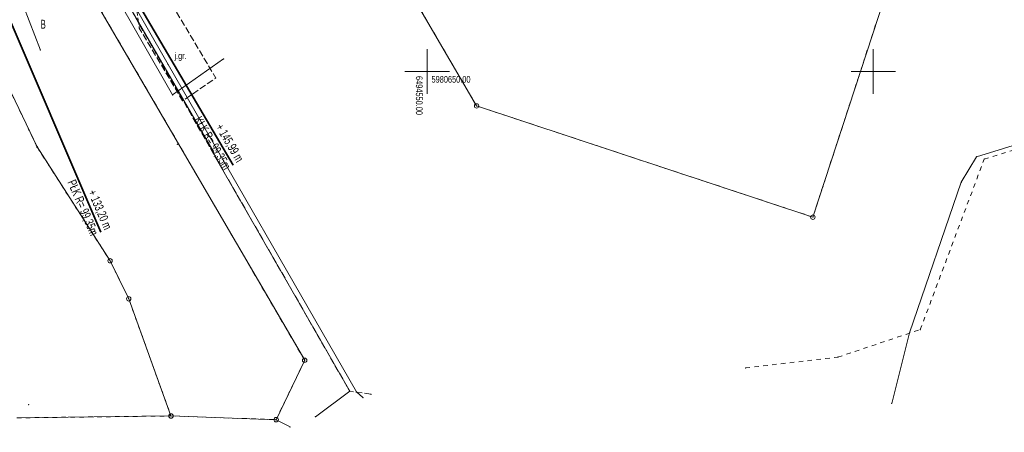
# Model space of a CAD drawing. Extents: x 6456700 to 6518119, y 5963420 to 5980059.
# Tile 52 of 256: x 6511773 to 6511883, y 5964159 to 5964205. Entities that reach past the tile are written whole.
import ezdxf
from ezdxf.enums import TextEntityAlignment as Align

# ---------------------------------------------------------------- set-up
doc = ezdxf.new("R2010")
doc.units = 0
doc.header["$MEASUREMENT"] = 0
doc.linetypes.add('L_0_03', pattern=[1, 0.5, -0.5])
doc.linetypes.add('L_0_52', pattern=[1, 0.75, -0.25])
doc.layers.get('0').update_dxf_attribs({"color": 2, "linetype": 'CONTINUOUS', "lineweight": 5})
for name, color, linetype, lineweight in [('18mm Kreska ciągła', 7, 'CONTINUOUS', 18), ('202_punkt_graniczny', 7, 'CONTINUOUS', 18), ('203_punkt_graniczny', 7, 'CONTINUOUS', 18), ('210_oznaczenie_konturu_uzytku_gruntowego', 96, 'CONTINUOUS', 18), ('218_kontur_uzytku_gruntowego', 96, 'L_0_03', 18), ('219_dzialka_ewidencyjna', 7, 'CONTINUOUS', 18), ('35mm Ciągła', 7, 'CONTINUOUS', 35), ('9mm Kreska ciągła', 252, 'CONTINUOUS', 9), ('jezdnia', 7, 'CONTINUOUS', 18), ('jezdnia_Atr17', 7, 'CONTINUOUS', 18), ('ogrodzenie_trwale', 7, 'CONTINUOUS', 18), ('przewod_elektroenergetyczny_podziemny', 7, 'CONTINUOUS', 18), ('przewod_kanalizacyjny', 7, 'CONTINUOUS', 18), ('przewod_kanalizacyjny___ob__projektowany', 7, 'CONTINUOUS', 18), ('przewod_telekomunikacyjny_podziemny', 7, 'CONTINUOUS', 18), ('przewod_wodociagowy', 7, 'CONTINUOUS', 18), ('siatka_krzyrzy', 7, 'CONTINUOUS', 18)]:
    doc.layers.add(name, color=color, linetype=linetype, lineweight=lineweight)
doc.styles.get("Standard").update_dxf_attribs({"font": 'txt', "width": 0.75})
doc.styles.add('Znaczniki', font='GOTHIC.TTF', dxfattribs={"width": 0.7})

# ---------------------------------------------------------------- blocks, each defined once
blk = doc.blocks.new('mdcp_nowa')
at = {"layer": '203_punkt_graniczny', "linetype": 'Continuous', "lineweight": 18, "true_color": 0x000000}
blk.add_hatch(color=18, dxfattribs=at).paths.add_polyline_path([(6494506.31, 5980641.5, 1), (6494506.31, 5980641.59, 1)])
for p in [(6494585.68, 5980616.79), (6494543.74, 5980613.84), (6494542.82, 5980613.47), (6494537.49, 5980611.32), (6494534.66, 5980610.18)]:
    blk.add_point(p)
at = {"layer": '202_punkt_graniczny', "color": 7, "linetype": 'Continuous', "lineweight": 18}
for centre in [(6494555.55, 5980646.15), (6494593.23, 5980633.69), (6494514.49, 5980628.8), (6494516.58, 5980624.54), (6494536.29, 5980617.65), (6494521.31, 5980611.41), (6494533.09, 5980610.99)]:
    blk.add_circle(centre, 0.25, dxfattribs=at)
at = {"layer": '202_punkt_graniczny'}
for p in [(6494555.55, 5980646.15), (6494593.23, 5980633.69), (6494514.49, 5980628.8), (6494516.58, 5980624.54), (6494536.29, 5980617.65), (6494521.31, 5980611.41), (6494533.09, 5980610.99)]:
    blk.add_point(p, dxfattribs=at)
at = {"layer": '203_punkt_graniczny', "color": 7, "linetype": 'Continuous', "lineweight": 18}
blk.add_circle((6494506.31, 5980641.55), 0.045, dxfattribs=at)
at = {"layer": '203_punkt_graniczny'}
blk.add_point((6494506.31, 5980641.55), dxfattribs=at)
at = {"layer": '218_kontur_uzytku_gruntowego', "lineweight": 18, "flags": 128}
for points in [[(6494555.55, 5980646.15), (6494541.14, 5980670.9)], [(6494604.6, 5980668.54), (6494593.23, 5980633.69)], [(6494536.29, 5980617.65), (6494510.88, 5980661.26)], [(6494502.2, 5980650.14), (6494506.31, 5980641.55)], [(6494612.43, 5980640.2), (6494637, 5980647.58)], [(6494593.23, 5980633.69), (6494555.55, 5980646.15)], [(6494506.31, 5980641.55), (6494514.49, 5980628.8)], [(6494605.26, 5980621.09), (6494612.43, 5980640.2)], [(6494514.49, 5980628.8), (6494516.58, 5980624.54)], [(6494516.58, 5980624.54), (6494521.31, 5980611.41)], [(6494596.04, 5980618), (6494605.26, 5980621.09)], [(6494533.09, 5980610.99), (6494536.29, 5980617.65)], [(6494585.68, 5980616.79), (6494596.04, 5980618)], [(6494504.05, 5980611.2), (6494521.31, 5980611.41)], [(6494521.31, 5980611.41), (6494533.09, 5980610.99)], [(6494533.09, 5980610.99), (6494534.66, 5980610.18)]]:
    blk.add_lwpolyline(points, dxfattribs=at)
at = {"layer": '218_kontur_uzytku_gruntowego'}
for p in [(6494555.55, 5980646.15), (6494555.55, 5980646.15), (6494555.55, 5980646.15), (6494555.55, 5980646.15), (6494506.31, 5980641.55), (6494506.31, 5980641.55), (6494506.31, 5980641.55), (6494506.31, 5980641.55), (6494612.43, 5980640.2), (6494612.43, 5980640.2), (6494593.23, 5980633.69), (6494593.23, 5980633.69), (6494593.23, 5980633.69), (6494593.23, 5980633.69), (6494514.49, 5980628.8), (6494514.49, 5980628.8), (6494514.49, 5980628.8), (6494514.49, 5980628.8), (6494516.58, 5980624.54), (6494516.58, 5980624.54), (6494516.58, 5980624.54), (6494516.58, 5980624.54), (6494605.26, 5980621.09), (6494605.26, 5980621.09), (6494536.29, 5980617.65), (6494536.29, 5980617.65), (6494536.29, 5980617.65), (6494536.29, 5980617.65), (6494596.04, 5980618), (6494596.04, 5980618), (6494521.31, 5980611.41), (6494521.31, 5980611.41), (6494521.31, 5980611.41), (6494521.31, 5980611.41), (6494533.09, 5980610.99), (6494533.09, 5980610.99), (6494533.09, 5980610.99), (6494533.09, 5980610.99)]:
    blk.add_point(p, dxfattribs=at)
at = {"layer": '219_dzialka_ewidencyjna', "color": 3, "linetype": 'Continuous', "lineweight": 18, "flags": 128}
for points in [[(6494541.14, 5980670.9), (6494555.55, 5980646.15)], [(6494593.23, 5980633.69), (6494604.6, 5980668.54)], [(6494510.88, 5980661.26), (6494536.29, 5980617.65)], [(6494502.2, 5980650.14), (6494506.31, 5980641.55)], [(6494555.55, 5980646.15), (6494593.23, 5980633.69)], [(6494506.31, 5980641.55), (6494514.49, 5980628.8)], [(6494514.49, 5980628.8), (6494516.58, 5980624.54)], [(6494516.58, 5980624.54), (6494521.31, 5980611.41)], [(6494536.29, 5980617.65), (6494533.09, 5980610.99)], [(6494504.05, 5980611.2), (6494521.31, 5980611.41)], [(6494521.31, 5980611.41), (6494533.09, 5980610.99)], [(6494533.09, 5980610.99), (6494534.66, 5980610.18)]]:
    blk.add_lwpolyline(points, dxfattribs=at)
at = {"layer": '219_dzialka_ewidencyjna', "color": 3}
for p in [(6494555.55, 5980646.15), (6494555.55, 5980646.15), (6494506.31, 5980641.55), (6494506.31, 5980641.55), (6494593.23, 5980633.69), (6494593.23, 5980633.69), (6494514.49, 5980628.8), (6494514.49, 5980628.8), (6494516.58, 5980624.54), (6494516.58, 5980624.54), (6494536.29, 5980617.65), (6494536.29, 5980617.65), (6494521.31, 5980611.41), (6494521.31, 5980611.41), (6494521.31, 5980611.41), (6494533.09, 5980610.99), (6494533.09, 5980610.99), (6494533.09, 5980610.99)]:
    blk.add_point(p, dxfattribs=at)
at = {"layer": 'jezdnia', "color": 7, "linetype": 'L_0_52', "lineweight": 18, "flags": 128}
blk.add_lwpolyline([(6494530.39, 5980688), (6494523.59, 5980682.47), (6494519.03, 5980673.41), (6494521.35, 5980657.63), (6494526.33, 5980649.27), (6494522.62, 5980646.72), (6494517.76, 5980654.87), (6494515.94, 5980668.41), (6494515.11, 5980677.09), (6494520.92, 5980684.11), (6494533.13, 5980692.06), (6494540.23, 5980695.07), (6494541.22, 5980693.25)], close=True, dxfattribs=at)
at = {"layer": 'jezdnia'}
for p in [(6494517.76, 5980654.87), (6494526.33, 5980649.27), (6494522.62, 5980646.72)]:
    blk.add_point(p, dxfattribs=at)
at = {"layer": 'ogrodzenie_trwale'}
for p in [(6494555.55, 5980646.15), (6494522.02, 5980641.85), (6494593.23, 5980633.69), (6494505.37, 5980612.68), (6494533.09, 5980610.94)]:
    blk.add_point(p, dxfattribs=at)
at = {"layer": 'przewod_elektroenergetyczny_podziemny', "color": 1, "linetype": 'Continuous', "lineweight": 18, "flags": 128}
blk.add_lwpolyline([(6494496.16, 5980657.65), (6494500.84, 5980659.83), (6494509.61, 5980664.45), (6494515.16, 5980668.04), (6494515.48, 5980667.75), (6494511.3, 5980665.23), (6494521.5, 5980647.39), (6494527.21, 5980651.41)], dxfattribs=at)
at = {"layer": 'przewod_elektroenergetyczny_podziemny'}
for p in [(6494527.21, 5980651.41), (6494521.5, 5980647.39)]:
    blk.add_point(p, dxfattribs=at)
at = {"layer": 'przewod_kanalizacyjny', "color": 34, "linetype": 'Continuous', "lineweight": 18, "flags": 128}
blk.add_lwpolyline([(6494537.49, 5980611.32), (6494541.34, 5980614.19), (6494526.27, 5980640.46), (6494526.02, 5980641.07), (6494512.58, 5980664.36), (6494549.68, 5980685.78)], dxfattribs=at)
at = {"layer": 'przewod_kanalizacyjny'}
for p in [(6494526.02, 5980641.07), (6494526.27, 5980640.46), (6494541.34, 5980614.19)]:
    blk.add_point(p, dxfattribs=at)
at = {"layer": 'przewod_kanalizacyjny___ob__projektowany', "color": 34, "linetype": 'L_0_52', "lineweight": 18, "flags": 128}
blk.add_lwpolyline([(6494543.74, 5980613.84), (6494541.34, 5980614.19), (6494526.27, 5980640.46), (6494512.58, 5980664.36), (6494475.85, 5980648.08), (6494448.95, 5980640.08), (6494435.82, 5980630.74), (6494434, 5980628.21), (6494423.39, 5980591.02), (6494423.22, 5980589.05)], dxfattribs=at)
at = {"layer": 'przewod_kanalizacyjny___ob__projektowany'}
for p in [(6494526.27, 5980640.46), (6494541.34, 5980614.19)]:
    blk.add_point(p, dxfattribs=at)
at = {"layer": 'przewod_telekomunikacyjny_podziemny', "color": 30, "linetype": 'Continuous', "lineweight": 18, "flags": 128}
blk.add_lwpolyline([(6494602.07, 5980612.82), (6494604.07, 5980620.74), (6494609.85, 5980637.59), (6494611.56, 5980640.46), (6494624.13, 5980644.34), (6494625.63, 5980649.86), (6494633.02, 5980648.92), (6494637.75, 5980649.99), (6494641, 5980654.48), (6494644.84, 5980655.11), (6494649.65, 5980655.05), (6494657.62, 5980649.49)], dxfattribs=at)
at = {"layer": 'przewod_telekomunikacyjny_podziemny'}
for p in [(6494611.56, 5980640.46), (6494609.85, 5980637.59), (6494604.07, 5980620.74), (6494602.07, 5980612.82)]:
    blk.add_point(p, dxfattribs=at)
at = {"layer": 'przewod_wodociagowy', "color": 5, "linetype": 'Continuous', "lineweight": 18, "flags": 128}
for points in [[(6494542.82, 5980613.47), (6494542.08, 5980614.13), (6494520.99, 5980650.8), (6494513.5, 5980663.95), (6494549.22, 5980684.59), (6494550.9, 5980685.56), (6494567.7, 5980700)], [(6494460.87, 5980653.38), (6494473.86, 5980658.58), (6494500.11, 5980669.92), (6494504.17, 5980658.99), (6494506.69, 5980652.4)]]:
    blk.add_lwpolyline(points, dxfattribs=at)
at = {"layer": 'przewod_wodociagowy'}
for p in [(6494506.69, 5980652.4), (6494520.99, 5980650.8), (6494542.08, 5980614.13)]:
    blk.add_point(p, dxfattribs=at)
at = {"layer": 'siatka_krzyrzy', "linetype": 'Continuous', "lineweight": 18, "flags": 128}
for points in [[(6494550, 5980647.5), (6494550, 5980652.5)], [(6494600, 5980647.5), (6494600, 5980652.5)], [(6494547.5, 5980650), (6494552.5, 5980650)], [(6494597.5, 5980650), (6494602.5, 5980650)]]:
    blk.add_lwpolyline(points, dxfattribs=at)
at = {"layer": '210_oznaczenie_konturu_uzytku_gruntowego', "lineweight": 20, "width": 0.66}
blk.add_text('B', height=1, dxfattribs=at).set_placement((6494506.7, 5980655.8), align=Align.TOP_LEFT)
at = {"layer": 'jezdnia_Atr17', "color": 7, "lineweight": 15, "width": 0.66}
blk.add_text('j.gr.', height=0.75, dxfattribs=at).set_placement((6494521.7, 5980652.15), align=Align.TOP_LEFT)
at = {"layer": 'siatka_krzyrzy', "lineweight": 15, "width": 0.66}
blk.add_text('6494550.00', height=0.75, rotation=270, dxfattribs=at).set_placement((6494549.5, 5980649.5), align=Align.TOP_LEFT)
blk.add_text('5980650.00', height=0.75, dxfattribs=at).set_placement((6494550.5, 5980649.5), align=Align.TOP_LEFT)

msp = doc.modelspace()

# ---------------------------------------------------------------- block references
at = {"linetype": 'ByBlock'}
msp.add_blockref('mdcp_nowa', (17268.786, -16450.998), dxfattribs=at)

# ---------------------------------------------------------------- next in the draw order: hatches: boundary and pattern name
at = {"layer": '9mm Kreska ciągła'}
h = msp.add_hatch(dxfattribs=at)
h.set_pattern_fill('ANSI37', color=256, scale=4)
h.set_pattern_definition([(45, (6511691.195, 5964120.06236), (-0.3535534, 0.3535534), []), (135, (6511691.195, 5964120.06236), (-0.3535534, -0.3535534), [])])
h.paths.add_polyline_path([(6511691.195, 5964121.143), (6511691.386, 5964124.63, 0.0938697), (6511692.371, 5964131.182), (6511691.932, 5964142.68, -0.1144111), (6511694.249, 5964154.747), (6511705.391, 5964179.862, -0.2719906), (6511723.667, 5964192.967), (6511729.755, 5964193.522, 0.0986737), (6511738.301, 5964196.051), (6511743.586, 5964198.832, -0.0201917), (6511747.406, 5964200.649), (6511769.76, 5964210.196, 0.0321896), (6511780.964, 5964215.859), (6511817.579, 5964237.57, -0.2184617), (6511825.251, 5964238.379), (6511910.835, 5964209.53, -0.0627118), (6511916.853, 5964206.62, 0.3900749), (6511923.272, 5964207.6), (6511915.609, 5964197.326, 0.4269523), (6511913.878, 5964204.338, 0.0491888), (6511909.717, 5964206.213), (6511824.133, 5964235.062, 0.2184617), (6511819.364, 5964234.559), (6511782.746, 5964212.847), (6511782.743, 5964212.845, -0.0321976), (6511771.135, 5964206.977), (6511748.781, 5964197.43, 0.0201917), (6511745.216, 5964195.734), (6511739.931, 5964192.954, -0.0986737), (6511730.073, 5964190.037), (6511723.985, 5964189.481, 0.2719906), (6511708.591, 5964178.442), (6511697.449, 5964153.327, 0.1144111), (6511695.43, 5964142.813), (6511695.868, 5964131.315, -0.1384822), (6511693.149, 5964120.062), (6511691.196, 5964121.142)])

# ---------------------------------------------------------------- next in the draw order: linework, layer by layer
at = {"layer": '35mm Ciągła'}
for p, q in [((6511781.855, 5964214.353), (6511797.083, 5964188.505)), ((6511770.447, 5964208.587), (6511782.228, 5964180.997))]:
    msp.add_line(p, q, dxfattribs=at)

# ---------------------------------------------------------------- next in the draw order: texts
at = {"layer": '18mm Kreska ciągła', "char_height": 1, "attachment_point": 6, "style": 'Znaczniki'}
for s, insert, rotation in [('+ 145,99 m\\PKŁK R= 99,35m', (6511797.083, 5964188.505), 300.50341), ('+ 133,20 m\\PPŁK R= 99,35m', (6511782.228, 5964180.997), 293.12241)]:
    msp.add_mtext(s, dxfattribs=dict(at, insert=insert, rotation=rotation))

doc.saveas('drawing.dxf')
